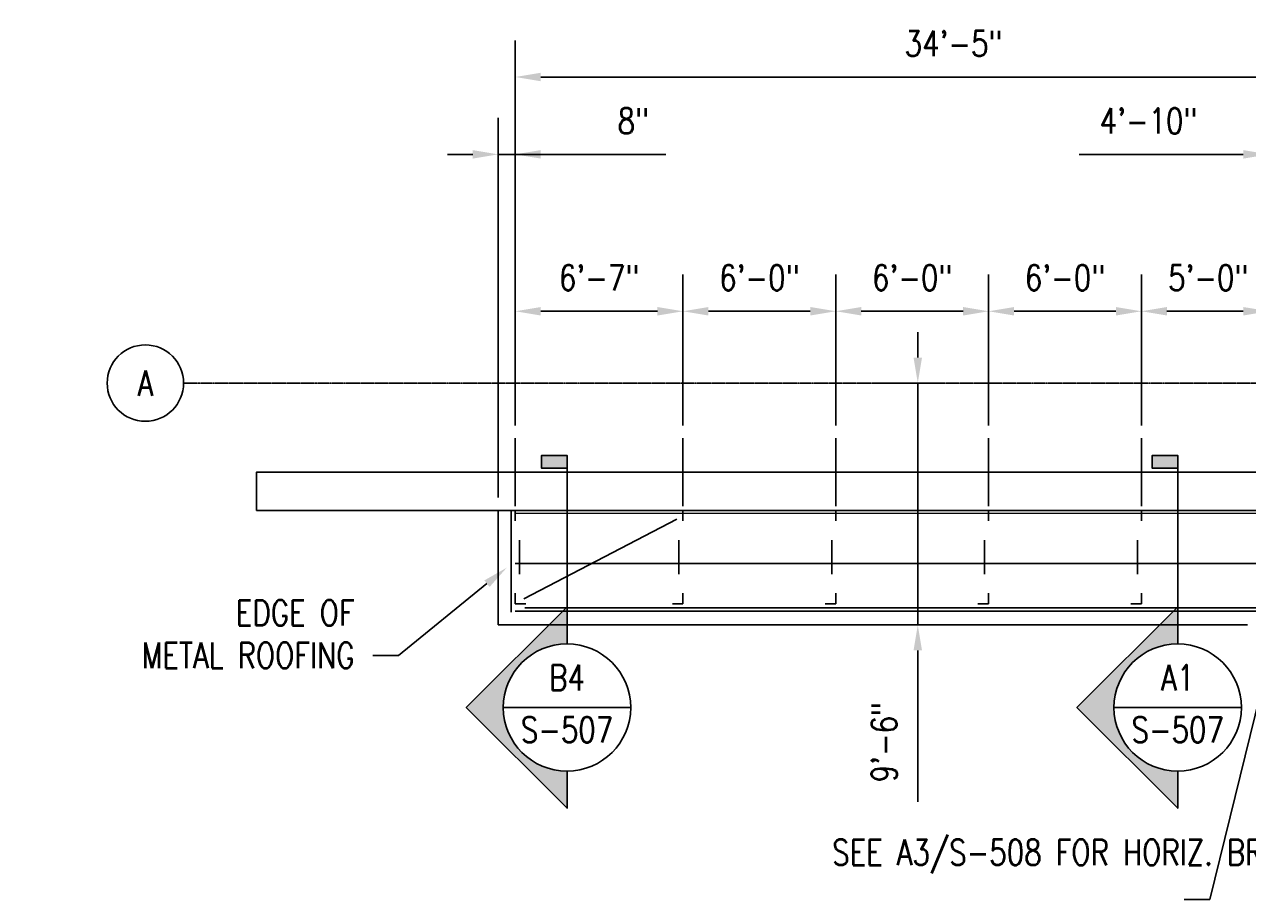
# Model space of a CAD drawing. Header units: inches. Extents: x -16710 to 18720, y -1252 to 1160.
# Tile 3 of 35: x -1212 to -636, y 51 to 463. Entities that reach past the tile are written whole.
import ezdxf
from ezdxf import colors
from ezdxf.entities.mleader import LeaderData, LeaderLine
from ezdxf.enums import TextEntityAlignment as Align
from ezdxf.math import Vec2, Vec3

# ---------------------------------------------------------------- set-up
doc = ezdxf.new("R2010")
doc.units = ezdxf.units.IN
doc.header["$MEASUREMENT"] = 0
doc.header["$PDMODE"] = 2
doc.header["$PDSIZE"] = 2
doc.linetypes.add('CENTER2', pattern=[1.125, 0.75, -0.125, 0.125, -0.125])
doc.layers.get('0').update_dxf_attribs({"color": 243})
doc.layers.get('Defpoints').update_dxf_attribs({"color": 243})
for name, color, linetype in [('A-DETL', 3, 'Continuous'), ('A-ROOF', 13, 'Continuous'), ('A-WALL', 4, 'Continuous'), ('G-ANNO-SYMB', 2, 'Continuous'), ('S-ANNO-DIMS', 1, 'Continuous'), ('S-ANNO-NOTE', 2, 'Continuous'), ('S-ANNO-SYMB', 2, 'Continuous'), ('S-ANNO-TEXT', 2, 'Continuous'), ('S-BEAM', 3, 'Continuous'), ('S-COLS', 3, 'Continuous'), ('S-COLS-SYMB', 2, 'Continuous'), ('S-GRID', 1, 'CENTER2'), ('S-GRID-IDEN', 1, 'Continuous')]:
    doc.layers.add(name, color=color, linetype=linetype)
doc.layers.get('0').off()
doc.styles.add('Annotative', font='romans.shx', dxfattribs={"width": 0.8, "height": 0.125})
doc.styles.add('Arial', font='romans.shx', dxfattribs={"width": 0.8})
doc.styles.add('ROMANS', font='romans.shx', dxfattribs={"width": 0.8})
doc.dimstyles.new('Annotative', dxfattribs={"dimscale": 0, "dimtxt": 0.125, "dimasz": 0.125, "dimexe": 0.18, "dimexo": 0.0625, "dimgap": 0.09, "dimtad": 1, "dimdec": 3, "dimzin": 3, "dimdsep": 46, "dimlunit": 4, "dimtxsty": 'Annotative', "dimcen": 0.09, "dimclrt": 2, "dimazin": 2, "dimtfac": 1, "dimtdec": 3, "dimtmove": 0, "dimatfit": 0, "dimfxl": 1, "dimtfill": 1, "dimfrac": 2, "dimtolj": 1, "dimtzin": 0, "dimarcsym": 0})

# ---------------------------------------------------------------- blocks, each defined once
blk = doc.blocks.new('051200_Column-L-Angle - L5X5X1_2-1711369-00_SP_Foundation Plan-CANOPY FRAMING')
at = {"layer": 'S-COLS-SYMB'}
for p, q in [((-1.42, -1.42), (-1.42, 3.58)), ((3.58, -1.42), (-1.42, -1.42))]:
    blk.add_line(p, q, dxfattribs=at)
blk = doc.blocks.new('051200_Column-L-Angle - L5X5X1_2-1695943-00_SP_Foundation Plan-CANOPY FRAMING')
at = {"layer": 'S-COLS-SYMB'}
for p, q in [((-1.42, 1.42), (-1.42, -3.58)), ((3.58, 1.42), (-1.42, 1.42))]:
    blk.add_line(p, q, dxfattribs=at)
blk = doc.blocks.new('051200_Column-L-Angle - L5X5X1_2-1705965-00_SP_Foundation Plan-CANOPY FRAMING')
at = {"layer": 'S-COLS-SYMB'}
for p, q in [((-1.42, 1.42), (-1.42, -3.58)), ((3.58, 1.42), (-1.42, 1.42))]:
    blk.add_line(p, q, dxfattribs=at)
blk = doc.blocks.new('051200_Column-L-Angle - L5X5X1_2-1698497-00_SP_Foundation Plan-CANOPY FRAMING')
at = {"layer": 'S-COLS-SYMB'}
for p, q in [((-1.42, 1.42), (-1.42, -3.58)), ((3.58, 1.42), (-1.42, 1.42))]:
    blk.add_line(p, q, dxfattribs=at)
blk = doc.blocks.new('Grid - Circle 3_8_-570341-00_SP_Foundation Plan-CANOPY FRAMING')
at = {"layer": 'S-GRID-IDEN'}
blk.add_circle((0, 0), 0.1875, dxfattribs=at)
blk = doc.blocks.new('*D22')
at = {"layer": 'Defpoints', "color": 0, "transparency": 16777216}
for p in [(-901.98, 328.16), (-980.98, 268.3), (-901.98, 268.3)]:
    blk.add_point(p, dxfattribs=at)
at = {"layer": 'S-ANNO-DIMS', "color": 0, "lineweight": -2, "transparency": 16777216}
for p, q in [((-980.98, 274.3), (-980.98, 345.44)), ((-901.98, 274.3), (-901.98, 345.44)), ((-968.98, 328.16), (-913.98, 328.16))]:
    blk.add_line(p, q, dxfattribs=at)
at = {"layer": 'S-ANNO-DIMS', "color": 0, "transparency": 16777216}
for points in [[(-968.98, 330.16), (-968.98, 326.16), (-980.98, 328.16)], [(-913.98, 330.16), (-913.98, 326.16), (-901.98, 328.16)]]:
    blk.add_solid(points, dxfattribs=at)
at = {"layer": 'S-ANNO-DIMS', "color": 2, "lineweight": -3, "transparency": 16777216, "insert": (-941.48, 343.94), "char_height": 12, "width": 4.1093, "attachment_point": 5, "style": 'Annotative', "bg_fill": 3, "box_fill_scale": 1.25, "bg_fill_color": 256, "bg_fill_true_color": 13158600, "bg_fill_transparency": 0}
blk.add_mtext('\\A1;6\'-7"', dxfattribs=at)
blk = doc.blocks.new('*D23')
at = {"layer": 'Defpoints', "color": 0, "transparency": 16777216}
for p in [(-829.98, 328.16), (-901.98, 268.3), (-829.98, 268.3)]:
    blk.add_point(p, dxfattribs=at)
at = {"layer": 'S-ANNO-DIMS', "color": 0, "lineweight": -2, "transparency": 16777216}
for p, q in [((-901.98, 274.3), (-901.98, 345.44)), ((-829.98, 274.3), (-829.98, 345.44)), ((-889.98, 328.16), (-841.98, 328.16))]:
    blk.add_line(p, q, dxfattribs=at)
at = {"layer": 'S-ANNO-DIMS', "color": 0, "transparency": 16777216}
for points in [[(-889.98, 330.16), (-889.98, 326.16), (-901.98, 328.16)], [(-841.98, 330.16), (-841.98, 326.16), (-829.98, 328.16)]]:
    blk.add_solid(points, dxfattribs=at)
at = {"layer": 'S-ANNO-DIMS', "color": 2, "lineweight": -3, "transparency": 16777216, "insert": (-865.98, 343.94), "char_height": 12, "width": 4.1093, "attachment_point": 5, "style": 'Annotative', "bg_fill": 3, "box_fill_scale": 1.25, "bg_fill_color": 256, "bg_fill_true_color": 13158600, "bg_fill_transparency": 0}
blk.add_mtext('\\A1;6\'-0"', dxfattribs=at)
blk = doc.blocks.new('*D24')
at = {"layer": 'Defpoints', "color": 0, "transparency": 16777216}
for p in [(-757.98, 328.16), (-829.98, 268.3), (-757.98, 268.3)]:
    blk.add_point(p, dxfattribs=at)
at = {"layer": 'S-ANNO-DIMS', "color": 0, "lineweight": -2, "transparency": 16777216}
for p, q in [((-829.98, 274.3), (-829.98, 345.44)), ((-757.98, 274.3), (-757.98, 345.44)), ((-817.98, 328.16), (-769.98, 328.16))]:
    blk.add_line(p, q, dxfattribs=at)
at = {"layer": 'S-ANNO-DIMS', "color": 0, "transparency": 16777216}
for points in [[(-817.98, 330.16), (-817.98, 326.16), (-829.98, 328.16)], [(-769.98, 330.16), (-769.98, 326.16), (-757.98, 328.16)]]:
    blk.add_solid(points, dxfattribs=at)
at = {"layer": 'S-ANNO-DIMS', "color": 2, "lineweight": -3, "transparency": 16777216, "insert": (-793.98, 343.94), "char_height": 12, "width": 4.1093, "attachment_point": 5, "style": 'Annotative', "bg_fill": 3, "box_fill_scale": 1.25, "bg_fill_color": 256, "bg_fill_true_color": 13158600, "bg_fill_transparency": 0}
blk.add_mtext('\\A1;6\'-0"', dxfattribs=at)
blk = doc.blocks.new('*D25')
at = {"layer": 'Defpoints', "color": 0, "transparency": 16777216}
for p in [(-685.98, 328.16), (-757.98, 268.3), (-685.98, 268.3)]:
    blk.add_point(p, dxfattribs=at)
at = {"layer": 'S-ANNO-DIMS', "color": 0, "lineweight": -2, "transparency": 16777216}
for p, q in [((-757.98, 274.3), (-757.98, 345.44)), ((-685.98, 274.3), (-685.98, 345.44)), ((-745.98, 328.16), (-697.98, 328.16))]:
    blk.add_line(p, q, dxfattribs=at)
at = {"layer": 'S-ANNO-DIMS', "color": 0, "transparency": 16777216}
for points in [[(-745.98, 330.16), (-745.98, 326.16), (-757.98, 328.16)], [(-697.98, 330.16), (-697.98, 326.16), (-685.98, 328.16)]]:
    blk.add_solid(points, dxfattribs=at)
at = {"layer": 'S-ANNO-DIMS', "color": 2, "lineweight": -3, "transparency": 16777216, "insert": (-721.98, 343.94), "char_height": 12, "width": 4.1093, "attachment_point": 5, "style": 'Annotative', "bg_fill": 3, "box_fill_scale": 1.25, "bg_fill_color": 256, "bg_fill_true_color": 13158600, "bg_fill_transparency": 0}
blk.add_mtext('\\A1;6\'-0"', dxfattribs=at)
blk = doc.blocks.new('*D26')
at = {"layer": 'Defpoints', "color": 0, "transparency": 16777216}
for p in [(-625.98, 328.16), (-685.98, 268.3), (-625.98, 268.3)]:
    blk.add_point(p, dxfattribs=at)
at = {"layer": 'S-ANNO-DIMS', "color": 0, "lineweight": -2, "transparency": 16777216}
for p, q in [((-685.98, 274.3), (-685.98, 345.44)), ((-625.98, 274.3), (-625.98, 345.44)), ((-673.98, 328.16), (-637.98, 328.16))]:
    blk.add_line(p, q, dxfattribs=at)
at = {"layer": 'S-ANNO-DIMS', "color": 0, "transparency": 16777216}
for points in [[(-673.98, 330.16), (-673.98, 326.16), (-685.98, 328.16)], [(-637.98, 330.16), (-637.98, 326.16), (-625.98, 328.16)]]:
    blk.add_solid(points, dxfattribs=at)
at = {"layer": 'S-ANNO-DIMS', "color": 2, "lineweight": -3, "transparency": 16777216, "insert": (-654.48, 343.94), "char_height": 12, "width": 4.1093, "attachment_point": 5, "style": 'Annotative', "bg_fill": 3, "box_fill_scale": 1.25, "bg_fill_color": 256, "bg_fill_true_color": 13158600, "bg_fill_transparency": 0}
blk.add_mtext('\\A1;5\'-0"', dxfattribs=at)
blk = doc.blocks.new('*D27')
at = {"layer": 'Defpoints', "color": 0, "transparency": 16777216}
for p in [(-567.99, 447.07), (-567.99, 438.59), (-980.98, 268.3)]:
    blk.add_point(p, dxfattribs=at)
at = {"layer": 'S-ANNO-DIMS', "color": 0, "lineweight": -2, "transparency": 16777216}
for p, q in [((-980.98, 274.3), (-980.98, 455.87)), ((-968.98, 438.59), (-579.99, 438.59))]:
    blk.add_line(p, q, dxfattribs=at)
at = {"layer": 'S-ANNO-DIMS', "color": 0, "transparency": 16777216}
for points in [[(-968.98, 440.59), (-968.98, 436.59), (-980.98, 438.59)], [(-579.99, 440.59), (-579.99, 436.59), (-567.99, 438.59)]]:
    blk.add_solid(points, dxfattribs=at)
at = {"layer": 'S-ANNO-DIMS', "color": 2, "lineweight": -3, "transparency": 16777216, "insert": (-774.48, 454.37), "char_height": 12, "width": 5.0137, "attachment_point": 5, "style": 'Annotative', "bg_fill": 3, "box_fill_scale": 1.25, "bg_fill_color": 256, "bg_fill_true_color": 13158600, "bg_fill_transparency": 0}
blk.add_mtext('\\A1;34\'-5"', dxfattribs=at)
blk = doc.blocks.new('*D32')
at = {"layer": 'Defpoints', "color": 0, "transparency": 16777216}
for p in [(-567.99, 402.13), (-567.99, 380.93), (-625.98, 268.3)]:
    blk.add_point(p, dxfattribs=at)
at = {"layer": 'S-ANNO-DIMS', "color": 0, "lineweight": -2, "transparency": 16777216}
for p, q in [((-625.98, 274.3), (-625.98, 419.41)), ((-567.99, 386.93), (-567.99, 419.41)), ((-637.98, 402.13), (-715.26, 402.13)), ((-567.99, 402.13), (-625.98, 402.13)), ((-555.99, 402.13), (-543.99, 402.13))]:
    blk.add_line(p, q, dxfattribs=at)
at = {"layer": 'S-ANNO-DIMS', "color": 0, "transparency": 16777216}
for points in [[(-637.98, 404.13), (-637.98, 400.13), (-625.98, 402.13)], [(-555.99, 404.13), (-555.99, 400.13), (-567.99, 402.13)]]:
    blk.add_solid(points, dxfattribs=at)
at = {"layer": 'S-ANNO-DIMS', "color": 2, "lineweight": -3, "transparency": 16777216, "insert": (-682.62, 417.92), "char_height": 12, "width": 5.0137, "attachment_point": 5, "style": 'Annotative', "bg_fill": 3, "box_fill_scale": 1.25, "bg_fill_color": 256, "bg_fill_true_color": 13158600, "bg_fill_transparency": 0}
blk.add_mtext('\\A1;4\'-10"', dxfattribs=at)
blk = doc.blocks.new('*U48')
at = {"lineweight": -3}
blk.add_hatch(color=256, dxfattribs=at).paths.add_polyline_path([(0, 1.1753), (0, 1.2378), (-0.125, 1.2378), (-0.125, 1.1753)])
h = blk.add_hatch(color=256, dxfattribs=at)
edge = h.paths.add_edge_path()
edge.add_line((0, -0.3125), (0, -0.4947))
edge.add_line((0, -0.4947), (-0.4947, 0))
edge.add_line((-0.4947, 0), (0, 0.4947))
edge.add_line((0, 0.4947), (0, 0.3125))
edge.add_arc((0, 0), 0.3125, 90, 270)
at = {"linetype": 'Continuous', "lineweight": -3}
blk.add_line((0, 0.3125), (0, 1.2378), dxfattribs=at)
at = {"lineweight": -3}
for p, q in [((0, 0.4947), (-0.4947, 0)), ((-0.3125, 0), (0.3125, 0)), ((-0.4947, 0), (0, -0.4947))]:
    blk.add_line(p, q, dxfattribs=at)
at = {"lineweight": -3, "flags": 128}
blk.add_lwpolyline([(0, 1.1753), (0, 1.2378), (-0.125, 1.2378), (-0.125, 1.1753), (0, 1.1753)], close=True, dxfattribs=at)
blk.add_lwpolyline([(0, -0.3125), (0, -0.4947), (-0.4947, 0), (0, 0.4947), (0, 0.3125, 1), (0, -0.3125)], format="xyb", close=True, dxfattribs=at)
blk.add_lwpolyline([(-0.0156, -0.3125), (-0.0156, -0.3125)], dxfattribs=at)
blk.add_lwpolyline([(-0.0156, -0.3125), (-0.0156, -0.3125)], dxfattribs=at)
at = {"lineweight": -3}
blk.add_circle((0, 0), 0.3125, dxfattribs=at)
at = {"linetype": 'Continuous', "lineweight": -3, "style": 'Arial'}
blk.add_attdef('X#', text='', height=0.0938, dxfattribs=at).set_placement((0, 0.0469), align=Align.BOTTOM_CENTER)
blk.add_attdef('X-###', text='', height=0.0938, dxfattribs=at).set_placement((0, -0.0469), align=Align.TOP_CENTER)
blk = doc.blocks.new('*D54')
at = {"layer": 'Defpoints', "color": 0, "transparency": 16777216}
for p in [(-773.14, 294.3), (-791.35, 180.3), (-760.82, 180.3)]:
    blk.add_point(p, dxfattribs=at)
at = {"layer": 'S-ANNO-DIMS', "color": 0, "lineweight": -2, "transparency": 16777216}
for p, q in [((-791.35, 306.3), (-791.35, 318.3)), ((-779.14, 294.3), (-808.63, 294.3)), ((-791.35, 294.3), (-791.35, 180.3)), ((-766.82, 180.3), (-808.63, 180.3)), ((-791.35, 168.3), (-791.35, 96.96))]:
    blk.add_line(p, q, dxfattribs=at)
at = {"layer": 'S-ANNO-DIMS', "color": 0, "transparency": 16777216}
for points in [[(-793.35, 306.3), (-789.35, 306.3), (-791.35, 294.3)], [(-793.35, 168.3), (-789.35, 168.3), (-791.35, 180.3)]]:
    blk.add_solid(points, dxfattribs=at)
at = {"layer": 'S-ANNO-DIMS', "color": 2, "transparency": 16777216, "insert": (-807.14, 125.03), "char_height": 12, "attachment_point": 5, "rotation": 90, "style": 'Annotative', "bg_fill": 3, "box_fill_scale": 1.25, "bg_fill_color": 256, "bg_fill_true_color": 13158600, "bg_fill_transparency": 0}
blk.add_mtext('\\A1;9\'-6"', dxfattribs=at)
blk = doc.blocks.new('*D56')
at = {"layer": 'Defpoints', "color": 0, "transparency": 16777216}
for p in [(-988.99, 402.13), (-980.98, 268.3), (-988.99, 234.3)]:
    blk.add_point(p, dxfattribs=at)
at = {"layer": 'S-ANNO-DIMS', "color": 0, "lineweight": -2, "transparency": 16777216}
for p, q in [((-988.99, 240.3), (-988.99, 419.41)), ((-980.98, 274.3), (-980.98, 419.41)), ((-1000.99, 402.13), (-1012.99, 402.13)), ((-980.98, 402.13), (-988.99, 402.13)), ((-980.98, 402.13), (-988.99, 402.13)), ((-910.11, 402.13), (-980.98, 402.13)), ((-968.98, 402.13), (-956.98, 402.13))]:
    blk.add_line(p, q, dxfattribs=at)
at = {"layer": 'S-ANNO-DIMS', "color": 0, "transparency": 16777216}
for points in [[(-1000.99, 404.13), (-1000.99, 400.13), (-988.99, 402.13)], [(-968.98, 404.13), (-968.98, 400.13), (-980.98, 402.13)]]:
    blk.add_solid(points, dxfattribs=at)
at = {"layer": 'S-ANNO-DIMS', "color": 2, "transparency": 16777216, "insert": (-925.38, 417.92), "char_height": 12, "attachment_point": 5, "style": 'Annotative', "bg_fill": 3, "box_fill_scale": 1.25, "bg_fill_color": 256, "bg_fill_true_color": 13158600, "bg_fill_transparency": 0}
blk.add_mtext('\\A1;8"', dxfattribs=at)

msp = doc.modelspace()

# ---------------------------------------------------------------- linework, layer by layer
at = {"layer": 'A-DETL', "lineweight": -3}
for p, q in [((-980.9797, 236.297), (-980.9797, 268.297)), ((-901.9797, 236.297), (-901.9797, 268.297)), ((-829.9797, 236.297), (-829.9797, 268.297)), ((-757.9797, 236.297), (-757.9797, 268.297)), ((-685.9797, 236.297), (-685.9797, 268.297)), ((-976.9897, 192.6099), (-904.9391, 230.202))]:
    msp.add_line(p, q, dxfattribs=at)
at = {"layer": 'S-BEAM', "lineweight": -3}
for p, q in [((-982.9897, 186.297), (-982.9897, 234.0578)), ((-980.9897, 232.912), (981.021, 232.8121)), ((-979.0697, 220.297), (-979.0697, 204.297)), ((-903.8997, 220.297), (-903.8997, 204.297)), ((-831.8997, 220.297), (-831.8997, 204.297)), ((-759.8997, 220.297), (-759.8997, 204.297)), ((-687.8997, 220.297), (-687.8997, 204.297)), ((-980.9897, 209.3262), (-620.4797, 209.3262)), ((-980.9897, 186.8312), (-620.4797, 186.8312)), ((-976.4897, 188.297), (-620.4797, 188.297))]:
    msp.add_line(p, q, dxfattribs=at)
at = {"layer": 'S-GRID', "lineweight": -3}
msp.add_line((1131.6285, 294.297), (-1137.2805, 294.297), dxfattribs=at)

# ---------------------------------------------------------------- block references
at = {"layer": 'G-ANNO-SYMB', "lineweight": -3}
ref = msp.add_blockref('*U48', (-956.6155, 141.3547), dxfattribs=dict(at, xscale=96, yscale=96, zscale=96))
ref.add_attrib('X-###', 'S-507', dxfattribs={"layer": 'S-ANNO-SYMB', "color": 1, "linetype": 'Continuous', "lineweight": -2, "height": 12, "style": 'ROMANS', "width": 0.8}).set_placement((-956.6155, 136.8547), align=Align.TOP_CENTER)
ref.add_attrib('X#', 'B4', dxfattribs={"layer": 'S-ANNO-TEXT', "color": 1, "linetype": 'Continuous', "lineweight": -2, "height": 12, "style": 'ROMANS', "width": 0.8}).set_placement((-956.6155, 145.8547), align=Align.BOTTOM_CENTER)
ref = msp.add_blockref('*U48', (-668.8965, 141.3547), dxfattribs=dict(at, xscale=96, yscale=96, zscale=96))
ref.add_attrib('X-###', 'S-507', dxfattribs={"layer": 'S-ANNO-SYMB', "color": 1, "linetype": 'Continuous', "lineweight": -2, "height": 12, "style": 'ROMANS', "width": 0.8}).set_placement((-668.8965, 136.8547), align=Align.TOP_CENTER)
ref.add_attrib('X#', 'A1', dxfattribs={"layer": 'S-ANNO-TEXT', "color": 1, "linetype": 'Continuous', "lineweight": -2, "height": 12, "style": 'ROMANS', "width": 0.8}).set_placement((-668.8965, 145.8547), align=Align.BOTTOM_CENTER)
at = {"layer": 'S-COLS', "lineweight": -3}
for name, p, rotation in [('051200_Column-L-Angle - L5X5X1_2-1711369-00_SP_Foundation Plan-CANOPY FRAMING', (-979.5697, 232.877), 269.9999999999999), ('051200_Column-L-Angle - L5X5X1_2-1698497-00_SP_Foundation Plan-CANOPY FRAMING', (-903.3997, 232.877), 269.9999999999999), ('051200_Column-L-Angle - L5X5X1_2-1698497-00_SP_Foundation Plan-CANOPY FRAMING', (-831.3997, 232.877), 269.9999999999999), ('051200_Column-L-Angle - L5X5X1_2-1698497-00_SP_Foundation Plan-CANOPY FRAMING', (-759.3997, 232.877), 269.9999999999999), ('051200_Column-L-Angle - L5X5X1_2-1698497-00_SP_Foundation Plan-CANOPY FRAMING', (-687.3997, 232.877), 269.9999999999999), ('051200_Column-L-Angle - L5X5X1_2-1695943-00_SP_Foundation Plan-CANOPY FRAMING', (-979.5697, 191.717), 89.99999999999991), ('051200_Column-L-Angle - L5X5X1_2-1705965-00_SP_Foundation Plan-CANOPY FRAMING', (-903.3997, 191.717), 180), ('051200_Column-L-Angle - L5X5X1_2-1705965-00_SP_Foundation Plan-CANOPY FRAMING', (-831.3997, 191.717), 180), ('051200_Column-L-Angle - L5X5X1_2-1705965-00_SP_Foundation Plan-CANOPY FRAMING', (-759.3997, 191.717), 180), ('051200_Column-L-Angle - L5X5X1_2-1705965-00_SP_Foundation Plan-CANOPY FRAMING', (-687.3997, 191.717), 180)]:
    msp.add_blockref(name, p, dxfattribs=dict(at, rotation=rotation))
at = {"layer": 'S-GRID-IDEN', "lineweight": -3, "xscale": 95.99999999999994, "yscale": 95.99999999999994, "zscale": 95.99999999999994, "rotation": 89.9999999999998}
msp.add_blockref('Grid - Circle 3_8_-570341-00_SP_Foundation Plan-CANOPY FRAMING', (-1155.2805, 294.297), dxfattribs=at)

# ---------------------------------------------------------------- texts
at = {"layer": 'S-ANNO-NOTE', "lineweight": -3, "insert": (-1155.2805, 294.297), "char_height": 12, "width": 12, "attachment_point": 5, "style": 'Annotative'}
msp.add_mtext('A', dxfattribs=at)

# ---------------------------------------------------------------- leaders
at = {"layer": 'S-ANNO-NOTE', "lineweight": -3}
ml = msp.add_multileader_mtext('Standard', dxfattribs=at)
ml.set_content('SEE A3/S-508 FOR HORIZ. BRACING. TYP.', color=256, style='Annotative')
ml.set_leader_properties(color=1, linetype='ByLayer', lineweight=-1)
ml.build(insert=Vec2(0, 0))
ml.multileader.update_dxf_attribs({"text_right_attachment_type": 3, "dogleg_length": 0.125, "arrow_head_size": 12, "scale": 96})
ctx = ml.context
ctx.base_point, ctx.scale, ctx.char_height, ctx.arrow_head_size, ctx.landing_gap_size, ctx.plane_origin = Vec3(-840.3503, 73.1138), 96, 12, 12, 8.64, Vec3(-643.8586, 77.2431)
ctx.right_attachment = 3
notes = []
notes.append((ctx, [(0, (1, 1, 0), (-653.8131, 50.8281), (-1, 0), 12, [(0, [(-612.0936, 220.6311)], 0, [])])]))
ctx.mtext.insert, ctx.mtext.width, ctx.mtext.flow_direction = Vec3(-831.7103, 79.1138), 192.566273, 5
ml = msp.add_multileader_mtext('Standard', dxfattribs=at)
ml.set_content('EDGE OF\\PMETAL ROOFING', color=256, style='Annotative')
ml.set_leader_properties(color=1, linetype='ByLayer', lineweight=-1)
ml.build(insert=Vec2(0, 0))
ml.multileader.update_dxf_attribs({"text_right_attachment_type": 3, "dogleg_length": 0.125, "arrow_head_size": 12, "scale": 96})
ctx = ml.context
ctx.base_point, ctx.scale, ctx.char_height, ctx.arrow_head_size, ctx.landing_gap_size, ctx.plane_origin = Vec3(-1175.9653, 185.9491), 96, 12, 12, 8.64, Vec3(-703.1618, 65.8029)
ctx.right_attachment, ctx.text_align_type = 3, 2
notes.append((ctx, [(0, (1, 1, 0), (-1036.0567, 165.9491), (-1, 0), 12, [(0, [(-984.9897, 207.297)], 0, [])])]))
ctx.mtext.insert, ctx.mtext.width, ctx.mtext.alignment, ctx.mtext.flow_direction = Vec3(-1056.6967, 191.9491), 162.674479, 3, 5
ml = msp.add_multileader_mtext('Standard', dxfattribs=at)
ml.set_content('EDGE OF METAL ROOFING', color=256, style='Annotative')
ml.set_leader_properties(color=1, linetype='ByLayer', lineweight=-1)
ml.build(insert=Vec2(0, 0))
ml.multileader.update_dxf_attribs({"text_right_attachment_type": 3, "dogleg_length": 0.36, "arrow_head_size": 12, "scale": 96})
ctx = ml.context
ctx.base_point, ctx.scale, ctx.char_height, ctx.arrow_head_size, ctx.landing_gap_size, ctx.plane_origin = Vec3(-333.3067, 94.0015), 96, 12, 12, 8.64, Vec3(-42.3767, 6.2408)
ctx.right_attachment, ctx.text_align_type = 3, 2
notes.append((ctx, [(0, (1, 1, 0), (-187.8246, 74.0015), (-1, 0), 13.4593, [(0, [(-147.2418, 148.797)], 0, [])])]))
ctx.mtext.insert, ctx.mtext.width, ctx.mtext.alignment, ctx.mtext.flow_direction = Vec3(-209.9239, 100.0015), 119.599196, 3, 5
for ctx, leaders in notes:
    for number, flags, end, landing, length, lines in leaders:
        leader = LeaderData()
        leader.index, (leader.has_last_leader_line, leader.has_dogleg_vector, leader.attachment_direction) = number, flags
        leader.last_leader_point, leader.dogleg_vector, leader.dogleg_length = Vec3(end), Vec3(landing), length
        for number, points, colour, breaks in lines:
            line = LeaderLine()
            line.index, line.vertices, line.color, line.breaks = number, Vec3.list(points), colors.encode_raw_color(colour), breaks
            leader.lines.append(line)
        ctx.leaders.append(leader)

# ---------------------------------------------------------------- next in the draw order: dimensions: what is measured, and where the dimension line sits
at = {"layer": 'S-ANNO-DIMS', "lineweight": -3}
dim = msp.add_linear_dim(base=(-901.9797, 328.1552), p1=(-980.9797, 268.297), p2=(-901.9797, 268.297), dimstyle='Annotative', override={"dimpost": '\\X'}, dxfattribs=at)
dim.commit()
dim.dimension.update_dxf_attribs({"geometry": '*D22', "text_midpoint": (-941.4797, 343.9381)})

# ---------------------------------------------------------------- next in the draw order: dimensions: what is measured, and where the dimension line sits
dim = msp.add_linear_dim(base=(-829.9797, 328.1552), p1=(-901.9797, 268.297), p2=(-829.9797, 268.297), dimstyle='Annotative', override={"dimpost": '\\X'}, dxfattribs=at)
dim.commit()
dim.dimension.update_dxf_attribs({"geometry": '*D23', "text_midpoint": (-865.9797, 343.9381)})

# ---------------------------------------------------------------- next in the draw order: dimensions: what is measured, and where the dimension line sits
dim = msp.add_linear_dim(base=(-757.9797, 328.1552), p1=(-829.9797, 268.297), p2=(-757.9797, 268.297), dimstyle='Annotative', override={"dimpost": '\\X'}, dxfattribs=at)
dim.commit()
dim.dimension.update_dxf_attribs({"geometry": '*D24', "text_midpoint": (-793.9797, 343.9381)})

# ---------------------------------------------------------------- next in the draw order: dimensions: what is measured, and where the dimension line sits
dim = msp.add_linear_dim(base=(-685.9797, 328.1552), p1=(-757.9797, 268.297), p2=(-685.9797, 268.297), dimstyle='Annotative', override={"dimpost": '\\X'}, dxfattribs=at)
dim.commit()
dim.dimension.update_dxf_attribs({"geometry": '*D25', "text_midpoint": (-721.9797, 343.9381)})

# ---------------------------------------------------------------- next in the draw order: dimensions: what is measured, and where the dimension line sits
dim = msp.add_linear_dim(base=(-625.9797, 328.1552), p1=(-685.9797, 268.297), p2=(-625.9797, 268.297), dimstyle='Annotative', override={"dimpost": '\\X'}, dxfattribs=at)
dim.commit()
dim.dimension.update_dxf_attribs({"geometry": '*D26', "text_midpoint": (-654.4797, 328.1552), "dimtype": 160})

# ---------------------------------------------------------------- next in the draw order: dimensions: what is measured, and where the dimension line sits
dim = msp.add_linear_dim(base=(-567.9897, 438.5886), p1=(-980.9797, 268.297), p2=(-567.9897, 447.0739), dimstyle='Annotative', override={"dimpost": '\\X', "dimse1": 0, "dimse2": 1}, dxfattribs=at)
dim.commit()
dim.dimension.update_dxf_attribs({"geometry": '*D27', "text_midpoint": (-774.4847, 454.3714)})

# ---------------------------------------------------------------- next in the draw order: dimensions: what is measured, and where the dimension line sits
at = {"layer": 'S-ANNO-DIMS'}
dim = msp.add_linear_dim(base=(-988.9897, 402.1326), p1=(-980.9797, 268.297), p2=(-988.9897, 234.297), dimstyle='Annotative', override={"dimpost": '\\X'}, dxfattribs=at)
dim.commit()
dim.dimension.update_dxf_attribs({"geometry": '*D56', "text_midpoint": (-925.3761, 402.1326), "dimtype": 160})
at = {"layer": 'S-ANNO-DIMS', "lineweight": -3}
dim = msp.add_linear_dim(base=(-567.9897, 402.1326), p1=(-625.9797, 268.297), p2=(-567.9897, 380.9281), dimstyle='Annotative', override={"dimpost": '\\X'}, dxfattribs=at)
dim.commit()
dim.dimension.update_dxf_attribs({"geometry": '*D32', "text_midpoint": (-682.6197, 402.1326), "dimtype": 160})
at = {"layer": 'S-ANNO-DIMS'}
dim = msp.add_linear_dim(base=(-791.3535, 180.297), p1=(-773.1359, 294.297), p2=(-760.8247, 180.297), angle=90, dimstyle='Annotative', override={"dimpost": '\\X'}, dxfattribs=at)
dim.commit()
dim.dimension.update_dxf_attribs({"geometry": '*D54', "text_midpoint": (-791.3535, 125.0284), "dimtype": 160})

# ---------------------------------------------------------------- next in the draw order: linework, layer by layer
at = {"layer": 'A-ROOF'}
for p, q in [((-988.9897, 234.297), (-988.9897, 180.297)), ((986.021, 234.297), (-988.9897, 234.297)), ((-988.9897, 180.297), (-635.9797, 180.297))]:
    msp.add_line(p, q, dxfattribs=at)
at = {"layer": 'A-WALL'}
msp.add_lwpolyline([(-1102.9843, 234.297), (-615.9843, 234.297), (-615.9843, 252.297), (-1102.9843, 252.297)], close=True, dxfattribs=at)

doc.saveas('drawing.dxf')
